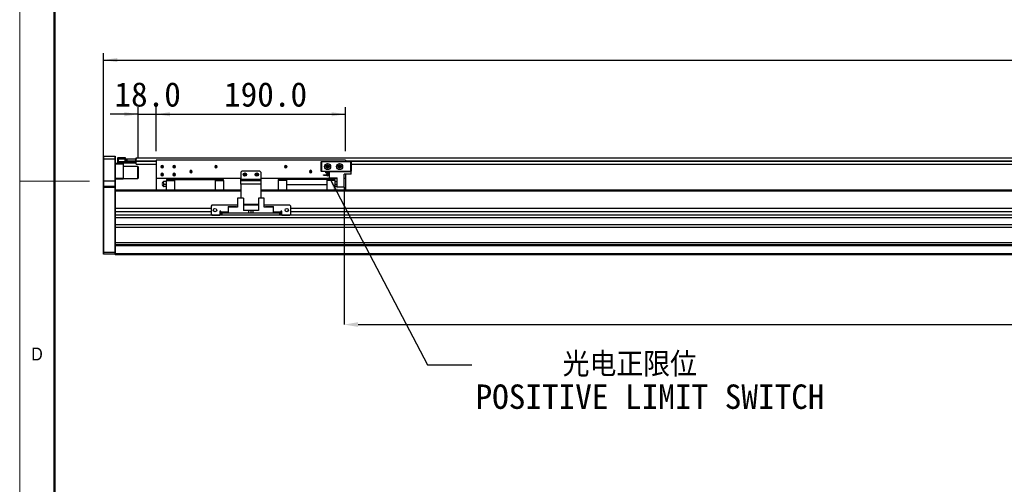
# Model space of a CAD drawing. Header units: millimetres. Extents: x 35 to 2924, y 35 to 2044.
# Tile 2 of 10: x 35 to 1023, y 735 to 1201. Entities that reach past the tile are written whole.
import ezdxf

# ---------------------------------------------------------------- set-up
doc = ezdxf.new("R2010")
doc.units = ezdxf.units.MM
doc.header["$LTSCALE"] = 7
doc.header["$PDSIZE"] = -1
doc.layers.add('DIMNS', color=7, linetype='Continuous')
doc.styles.add('SLDTEXTSTYLE1', font='Gothic.ttf', dxfattribs={"width": 0.913})
doc.styles.add('SLDTEXTSTYLE10', font='txt', dxfattribs={"bigfont": 'bigfont'})
doc.styles.add('SLDTEXTSTYLE9', font='txt')
doc.dimstyles.new('SLDDIMSTYLE0', dxfattribs={"dimtxt": 24.5, "dimasz": 14, "dimexe": 0, "dimexo": 0.0625, "dimgap": 6.125, "dimtad": 2, "dimdec": 1, "dimrnd": 1e-09, "dimzin": 4, "dimdsep": 46, "dimtxsty": 'SLDTEXTSTYLE9', "dimsah": 1, "dimcen": 0.09, "dimadec": 0, "dimazin": 1, "dimtfac": 1, "dimtdec": 1, "dimtofl": 0, "dimtmove": 0, "dimatfit": 3, "dimfxl": 0, "dimfrac": 2, "dimtolj": 1, "dimtzin": 12, "dimarcsym": 0})
doc.dimstyles.new('SLDDIMSTYLE1', dxfattribs={"dimtxt": 24.5, "dimasz": 14, "dimexe": 0, "dimexo": 0.0625, "dimgap": 6.125, "dimtad": 2, "dimdec": 1, "dimrnd": 1e-09, "dimzin": 4, "dimdsep": 46, "dimtxsty": 'SLDTEXTSTYLE9', "dimsah": 1, "dimcen": 0.09, "dimadec": 0, "dimazin": 1, "dimtfac": 1, "dimtdec": 1, "dimtmove": 0, "dimatfit": 0, "dimfxl": 0, "dimfrac": 2, "dimtolj": 1, "dimtzin": 12, "dimarcsym": 0})
doc.dimstyles.new('SLDDIMSTYLE2', dxfattribs={"dimtxt": 0.18, "dimasz": 14, "dimexe": 0, "dimexo": 0.0625, "dimgap": 0, "dimtad": 0, "dimtih": 1, "dimtoh": 1, "dimdec": 0, "dimrnd": 1e-09, "dimzin": 0, "dimdsep": 46, "dimtxsty": 'Standard', "dimsah": 1, "dimcen": 0.09, "dimadec": 0, "dimazin": 0, "dimtfac": 14, "dimtdec": 0, "dimtofl": 0, "dimtmove": 0, "dimatfit": 3, "dimfxl": 0, "dimfrac": 2, "dimtolj": 1, "dimtzin": 0, "dimarcsym": 0})

# ---------------------------------------------------------------- blocks, each defined once
blk = doc.blocks.new('_D')
at = {"layer": 'DIMNS'}
for p, q in [((118.92, 1041.95), (118.92, 1167.94)), ((2394.92, 1041.95), (2394.92, 1167.94)), ((118.92, 1160.94), (2394.92, 1160.94))]:
    blk.add_line(p, q, dxfattribs=at)
for points in [[(118.92, 1160.94), (132.92, 1158.84), (132.92, 1163.04)], [(2394.92, 1160.94), (2380.92, 1163.04), (2380.92, 1158.84)]]:
    blk.add_solid(points, dxfattribs=at)
at = {"layer": 'DIMNS', "insert": (1211.05, 1193.09), "char_height": 24.5, "attachment_point": 1, "style": 'SLDTEXTSTYLE9'}
blk.add_mtext('2276.0', dxfattribs=at)
blk = doc.blocks.new('_D_1')
at = {"layer": 'DIMNS'}
for p, q in [((153.92, 1106.59), (125.92, 1106.59)), ((153.92, 1062.65), (153.92, 1113.59)), ((153.92, 1106.59), (171.92, 1106.59)), ((171.92, 1069.45), (171.92, 1113.59)), ((171.92, 1106.59), (199.92, 1106.59))]:
    blk.add_line(p, q, dxfattribs=at)
for points in [[(153.92, 1106.59), (139.92, 1108.69), (139.92, 1104.49)], [(171.92, 1106.59), (185.92, 1104.49), (185.92, 1108.69)]]:
    blk.add_solid(points, dxfattribs=at)
at = {"layer": 'DIMNS', "insert": (130.06, 1138.74), "char_height": 24.5, "attachment_point": 1, "style": 'SLDTEXTSTYLE9'}
blk.add_mtext('18.0', dxfattribs=at)
blk = doc.blocks.new('_D_2')
at = {"layer": 'DIMNS'}
for p, q in [((171.92, 1069.45), (171.92, 1113.59)), ((171.92, 1106.59), (361.92, 1106.59)), ((361.92, 1069.45), (361.92, 1113.59))]:
    blk.add_line(p, q, dxfattribs=at)
for points in [[(171.92, 1106.59), (185.92, 1104.49), (185.92, 1108.69)], [(361.92, 1106.59), (347.92, 1108.69), (347.92, 1104.49)]]:
    blk.add_solid(points, dxfattribs=at)
at = {"layer": 'DIMNS', "insert": (240, 1138.74), "char_height": 24.5, "attachment_point": 1, "style": 'SLDTEXTSTYLE9'}
blk.add_mtext('190.0', dxfattribs=at)
blk = doc.blocks.new('_D_4')
at = {"layer": 'Defpoints', "color": 0}
for p in [(360.42, 1033.56), (2120.42, 1030.06), (2120.42, 895.56)]:
    blk.add_point(p, dxfattribs=at)
at = {"layer": 'DIMNS', "color": 0, "lineweight": -2}
for p, q in [((360.42, 1033.5), (360.42, 895.56)), ((2120.42, 1030), (2120.42, 895.56)), ((374.42, 895.56), (2106.42, 895.56))]:
    blk.add_line(p, q, dxfattribs=at)
at = {"layer": 'DIMNS', "color": 0}
for points in [[(374.42, 897.9), (374.42, 893.23), (360.42, 895.56)], [(2106.42, 897.9), (2106.42, 893.23), (2120.42, 895.56)]]:
    blk.add_solid(points, dxfattribs=at)
at = {"layer": 'DIMNS', "color": 0, "insert": (1265.29, 889.44), "char_height": 24.5, "attachment_point": 2, "style": 'SLDTEXTSTYLE9'}
blk.add_mtext('\\A1;Stroke T=1760.0', dxfattribs=at)
blk = doc.blocks.new('SW_NOTE_3')
at = {"layer": 'DIMNS', "color": 0, "char_height": 24.5, "attachment_point": 1}
for s, insert, style in [('    光电正限位', (3.79, 12.61), 'SLDTEXTSTYLE10'), ('POSITIVE LIMIT SWITCH', (3.79, -19.79), 'SLDTEXTSTYLE9')]:
    blk.add_mtext(s, dxfattribs=dict(at, insert=insert, style=style))

msp = doc.modelspace()

# ---------------------------------------------------------------- linework, layer by layer
at = {"color": 7, "linetype": 'Continuous', "lineweight": 18}
for p, q in [((35, 2044), (35, 35)), ((70, 2009), (70, 70)), ((35, 1039.5), (105, 1039.5))]:
    msp.add_line(p, q, dxfattribs=at)
at = {"color": 7, "linetype": 'Continuous', "lineweight": 50}
msp.add_line((70, 2009), (70, 70), dxfattribs=at)
at = {"color": 7, "linetype": 'Continuous', "lineweight": 25}
for p, q in [((119.22, 1064.56), (118.92, 1064.26)), ((118.92, 1061.56), (118.92, 1064.26)), ((119.22, 1061.56), (118.92, 1061.56)), ((118.92, 1039.56), (118.92, 1061.56)), ((119.22, 1064.56), (119.22, 1061.56)), ((119.22, 1064.56), (130.62, 1064.56)), ((119.22, 1061.56), (119.22, 1039.56)), ((130.62, 1061.56), (119.22, 1061.56)), ((130.62, 1061.56), (130.62, 1064.56)), ((130.62, 1064.56), (130.92, 1064.26)), ((130.62, 1039.56), (130.62, 1061.56)), ((130.62, 1061.56), (130.92, 1061.56)), ((130.92, 1064.26), (130.92, 1061.56)), ((130.92, 1061.56), (130.92, 1039.56)), ((130.92, 1057.56), (133.72, 1057.56)), ((133.42, 1062.76), (133.72, 1063.06)), ((133.42, 1061.56), (133.42, 1062.76)), ((133.42, 1059.06), (133.42, 1061.56)), ((133.42, 1061.56), (133.72, 1061.56)), ((133.42, 1057.86), (133.42, 1059.06)), ((133.72, 1059.06), (133.42, 1059.06)), ((133.72, 1057.56), (133.42, 1057.86)), ((133.72, 1063.06), (133.72, 1061.56)), ((133.72, 1063.06), (140.92, 1063.06)), ((133.72, 1061.56), (133.72, 1059.06)), ((140.92, 1061.56), (133.72, 1061.56)), ((133.72, 1059.06), (133.72, 1057.56)), ((133.72, 1059.06), (151.12, 1059.06)), ((151.12, 1057.56), (133.72, 1057.56)), ((138.92, 1057.56), (138.92, 1056.56)), ((140.92, 1063.06), (140.92, 1061.56)), ((140.92, 1059.26), (140.92, 1061.56)), ((140.92, 1059.56), (151.12, 1059.56)), ((151.12, 1059.26), (140.92, 1059.26)), ((141.42, 1059.56), (141.42, 1059.76)), ((141.42, 1059.76), (141.92, 1059.76)), ((141.92, 1059.76), (141.92, 1061.76)), ((141.92, 1061.76), (142.42, 1061.76)), ((142.42, 1059.76), (141.92, 1059.76)), ((142.42, 1061.76), (142.42, 1059.76)), ((142.42, 1061.76), (151.42, 1061.76)), ((142.42, 1059.76), (151.42, 1059.76)), ((151.12, 1059.56), (151.42, 1059.26)), ((151.12, 1059.56), (151.12, 1059.26)), ((151.12, 1059.56), (151.92, 1059.56)), ((151.12, 1059.06), (151.12, 1059.26)), ((151.12, 1059.26), (151.42, 1059.26)), ((151.12, 1057.56), (151.12, 1059.06)), ((151.12, 1059.06), (151.42, 1059.06)), ((151.12, 1057.56), (151.42, 1057.86)), ((151.42, 1059.76), (151.42, 1061.76)), ((151.42, 1061.76), (151.92, 1061.76)), ((151.92, 1059.76), (151.42, 1059.76)), ((151.42, 1059.26), (151.42, 1059.06)), ((151.42, 1059.06), (151.42, 1057.86)), ((151.92, 1062.91), (2362.92, 1062.91)), ((151.92, 1061.76), (151.92, 1062.91)), ((151.92, 1061.76), (151.92, 1061.57)), ((151.92, 1059.91), (151.92, 1061.57)), ((151.92, 1059.41), (151.92, 1059.91)), ((151.92, 1056.41), (151.92, 1059.41)), ((361.92, 1060.56), (171.92, 1060.56)), ((171.92, 1060.56), (171.92, 1042.06)), ((337.42, 1058.76), (337.72, 1059.06)), ((337.42, 1049.36), (337.42, 1058.76)), ((337.72, 1058.64), (337.42, 1058.76)), ((337.72, 1059.06), (337.84, 1058.76)), ((337.72, 1059.06), (367.12, 1059.06)), ((337.84, 1058.76), (337.72, 1058.64)), ((337.72, 1058.64), (337.72, 1049.49)), ((367, 1058.76), (337.84, 1058.76)), ((361.92, 1060.56), (361.92, 1059.06)), ((367.12, 1059.06), (367, 1058.76)), ((367.12, 1058.64), (367, 1058.76)), ((367.12, 1059.06), (367.42, 1058.76)), ((367.42, 1058.76), (367.12, 1058.64)), ((367.12, 1049.49), (367.12, 1058.64)), ((367.42, 1058.76), (367.42, 1049.36)), ((138.92, 1056.56), (130.92, 1056.56)), ((138.92, 1056.56), (138.92, 1042.56)), ((153.62, 1054.06), (138.92, 1054.06)), ((151.92, 1056.41), (171.92, 1056.41)), ((153.92, 1053.76), (153.62, 1054.06)), ((153.62, 1042.46), (153.62, 1054.06)), ((153.92, 1053.76), (153.92, 1042.74)), ((177.92, 1054.06), (176.67, 1054.06)), ((177.92, 1054.06), (179.17, 1054.06)), ((189.92, 1054.06), (188.67, 1054.06)), ((189.92, 1054.06), (191.17, 1054.06)), ((206.92, 1049.06), (205.67, 1049.06)), ((206.92, 1049.06), (208.17, 1049.06)), ((231.92, 1054.06), (230.67, 1054.06)), ((231.92, 1054.06), (233.17, 1054.06)), ((257.92, 1049.56), (256.92, 1048.56)), ((256.92, 1048.56), (256.92, 1041.56)), ((275.92, 1049.56), (257.92, 1049.56)), ((276.92, 1048.56), (275.92, 1049.56)), ((276.92, 1048.56), (276.92, 1041.56)), ((301.92, 1054.06), (300.67, 1054.06)), ((301.92, 1054.06), (303.17, 1054.06)), ((326.92, 1049.06), (325.67, 1049.06)), ((326.92, 1049.06), (328.17, 1049.06)), ((337.72, 1049.49), (337.42, 1049.36)), ((337.72, 1049.06), (337.42, 1049.36)), ((337.72, 1049.49), (337.84, 1049.36)), ((337.84, 1049.36), (337.72, 1049.06)), ((345.92, 1049.06), (337.72, 1049.06)), ((337.84, 1049.36), (367, 1049.36)), ((342.12, 1048.46), (345.92, 1048.46)), ((342.12, 1047.76), (342.12, 1048.46)), ((342.12, 1047.76), (345.92, 1047.76)), ((343.92, 1054.06), (342.67, 1054.06)), ((343.92, 1054.06), (345.17, 1054.06)), ((345.92, 1042.86), (345.92, 1049.06)), ((345.92, 1049.06), (367.42, 1049.06)), ((355.92, 1054.06), (354.67, 1054.06)), ((355.92, 1054.06), (357.17, 1054.06)), ((367, 1049.36), (367.12, 1049.49)), ((367, 1049.36), (367.12, 1049.06)), ((367.42, 1049.36), (367.12, 1049.49)), ((367.42, 1049.36), (367.12, 1049.06)), ((367.42, 1056.41), (2148.42, 1056.41)), ((367.42, 1046.46), (367.42, 1049.06)), ((119.22, 1039.56), (118.92, 1039.56)), ((118.92, 1034.26), (118.92, 1039.56)), ((119.22, 1039.56), (119.22, 1034.56)), ((130.62, 1039.56), (119.22, 1039.56)), ((130.62, 1034.56), (130.62, 1039.56)), ((130.92, 1039.56), (130.62, 1039.56)), ((130.92, 1042.56), (138.92, 1042.56)), ((138.92, 1041.56), (130.92, 1041.56)), ((130.92, 1039.56), (130.92, 1034.26)), ((138.92, 1042.56), (138.92, 1041.56)), ((138.92, 1042.06), (153.62, 1042.06)), ((153.62, 1042.06), (153.62, 1042.46)), ((153.62, 1042.06), (153.92, 1042.36)), ((153.92, 1042.74), (153.92, 1042.36)), ((256.92, 1042.06), (171.92, 1042.06)), ((171.92, 1042.06), (171.92, 1030.56)), ((177.92, 1046.06), (176.67, 1046.06)), ((177.92, 1046.06), (179.17, 1046.06)), ((182.42, 1039.06), (180.1, 1039.06)), ((190.67, 1040.96), (182.42, 1040.96)), ((182.42, 1040.96), (182.42, 1040.01)), ((182.42, 1040.01), (190.67, 1040.01)), ((182.42, 1030.56), (182.42, 1040.01)), ((189.92, 1046.06), (188.67, 1046.06)), ((189.92, 1046.06), (191.17, 1046.06)), ((190.67, 1041.06), (190.67, 1042.06)), ((190.67, 1041.06), (231.17, 1041.06)), ((190.67, 1030.56), (190.67, 1041.06)), ((231.17, 1041.06), (231.17, 1042.06)), ((231.17, 1041.06), (231.17, 1030.56)), ((239.42, 1040.96), (231.17, 1040.96)), ((231.17, 1040.01), (239.42, 1040.01)), ((239.42, 1040.01), (239.42, 1040.96)), ((239.42, 1040.01), (239.42, 1030.56)), ((256.92, 1041.56), (276.92, 1041.56)), ((256.92, 1040.06), (256.92, 1041.56)), ((256.92, 1040.06), (276.92, 1040.06)), ((256.92, 1036.56), (256.92, 1040.06)), ((260.92, 1046.06), (259.67, 1046.06)), ((260.92, 1046.06), (262.17, 1046.06)), ((272.92, 1046.06), (271.67, 1046.06)), ((272.92, 1046.06), (274.17, 1046.06)), ((353.47, 1042.06), (276.92, 1042.06)), ((276.92, 1041.56), (276.92, 1040.06)), ((276.92, 1040.06), (276.92, 1036.56)), ((302.67, 1040.96), (294.42, 1040.96)), ((294.42, 1040.96), (294.42, 1040.01)), ((302.67, 1040.01), (294.42, 1040.01)), ((294.42, 1040.01), (294.42, 1030.56)), ((302.67, 1042.06), (302.67, 1041.06)), ((343.17, 1041.06), (302.67, 1041.06)), ((302.67, 1041.06), (302.67, 1036.06)), ((339.72, 1045.81), (345.92, 1045.81)), ((339.72, 1045.51), (339.72, 1045.81)), ((339.72, 1045.51), (345.92, 1045.51)), ((342.67, 1046.06), (342.69, 1045.81)), ((343.92, 1046.06), (342.67, 1046.06)), ((343.17, 1041.06), (343.17, 1042.06)), ((343.17, 1041.06), (343.17, 1036.06)), ((351.42, 1040.96), (343.17, 1040.96)), ((351.42, 1040.01), (343.17, 1040.01)), ((343.92, 1046.06), (345.17, 1046.06)), ((345.14, 1045.81), (345.17, 1046.06)), ((345.92, 1042.86), (353.47, 1042.86)), ((351.42, 1040.01), (351.42, 1040.96)), ((351.42, 1030.56), (351.42, 1040.01)), ((351.42, 1039.06), (353.47, 1039.06)), ((353.47, 1033.56), (353.47, 1042.86)), ((360.42, 1033.56), (360.42, 1046.46)), ((367.42, 1046.46), (360.42, 1046.46)), ((361.92, 1042.06), (360.42, 1042.06)), ((361.92, 1046.46), (361.92, 1042.06)), ((361.92, 1042.06), (361.92, 1030.56)), ((119.22, 1034.56), (118.92, 1034.26)), ((118.92, 1033.06), (118.92, 1034.26)), ((118.92, 968.19), (118.92, 1033.06)), ((119.22, 1033.06), (118.92, 1033.06)), ((119.22, 1034.56), (119.22, 1033.06)), ((119.22, 1034.56), (130.62, 1034.56)), ((119.22, 1033.06), (119.22, 968.06)), ((130.62, 1033.06), (119.22, 1033.06)), ((130.62, 1033.06), (130.62, 1034.56)), ((130.92, 1034.26), (130.62, 1034.56)), ((130.62, 968.06), (130.62, 1033.06)), ((130.92, 1033.06), (130.62, 1033.06)), ((130.92, 1034.26), (130.92, 1033.06)), ((130.92, 1033.06), (130.92, 1030.28)), ((256.92, 1030.56), (130.92, 1030.56)), ((130.92, 1030.28), (130.92, 1029.56)), ((130.92, 1029.56), (130.92, 1012.11)), ((180.1, 1036.56), (182.42, 1036.56)), ((182.42, 1034.06), (180.1, 1034.06)), ((256.92, 1036.56), (256.92, 1022.31)), ((276.92, 1036.56), (256.92, 1036.56)), ((276.92, 1036.56), (276.92, 1022.31)), ((2120.42, 1030.56), (276.92, 1030.56)), ((302.67, 1036.06), (343.17, 1036.06)), ((302.67, 1036.06), (302.67, 1035.76)), ((343.17, 1035.76), (302.67, 1035.76)), ((302.67, 1035.76), (302.67, 1030.56)), ((343.17, 1035.76), (343.17, 1036.06)), ((343.17, 1035.76), (343.17, 1030.56)), ((351.42, 1036.56), (353.47, 1036.56)), ((353.47, 1034.06), (351.42, 1034.06)), ((360.42, 1033.56), (353.47, 1033.56)), ((253.42, 1022.31), (253.42, 1013.41)), ((259.42, 1022.31), (253.42, 1022.31)), ((259.42, 1022.31), (259.42, 1009.91)), ((274.42, 1022.31), (274.42, 1009.91)), ((280.42, 1022.31), (274.42, 1022.31)), ((280.42, 1013.41), (280.42, 1022.31)), ((130.92, 1012.11), (130.92, 1008.71)), ((226.92, 1012.11), (130.92, 1012.11)), ((226.92, 1008.71), (130.92, 1008.71)), ((130.92, 1008.71), (130.92, 1005.19)), ((227.92, 1015.41), (226.92, 1014.41)), ((226.92, 1014.41), (226.92, 1006.41)), ((253.42, 1015.41), (227.92, 1015.41)), ((236.92, 1009.41), (235.92, 1009.41)), ((235.92, 1009.41), (235.92, 1005.41)), ((236.92, 1008.71), (235.92, 1008.71)), ((236.92, 1008.41), (236.92, 1009.41)), ((236.92, 1008.41), (236.92, 1007.41)), ((244.22, 1013.91), (252.02, 1013.91)), ((244.22, 1013.91), (244.22, 1013.41)), ((244.22, 1013.41), (244.22, 1007.41)), ((253.42, 1013.41), (244.22, 1013.41)), ((252.52, 1013.41), (252.02, 1013.91)), ((274.42, 1016.06), (259.42, 1016.06)), ((274.42, 1015.41), (259.42, 1015.41)), ((264.92, 1009.91), (259.42, 1009.91)), ((264.92, 1007.41), (264.92, 1009.91)), ((266.92, 1009.91), (264.92, 1009.91)), ((266.92, 1009.91), (266.92, 1007.41)), ((268.92, 1009.91), (266.92, 1009.91)), ((268.92, 1009.91), (268.92, 1007.41)), ((274.42, 1009.91), (268.92, 1009.91)), ((305.92, 1015.41), (280.42, 1015.41)), ((289.62, 1013.41), (280.42, 1013.41)), ((281.82, 1013.91), (281.32, 1013.41)), ((281.82, 1013.91), (289.62, 1013.91)), ((289.62, 1013.41), (289.62, 1013.91)), ((289.62, 1007.41), (289.62, 1013.41)), ((297.92, 1009.41), (296.92, 1009.41)), ((296.92, 1009.41), (296.92, 1008.41)), ((297.92, 1008.71), (296.92, 1008.71)), ((296.92, 1007.41), (296.92, 1008.41)), ((297.92, 1005.41), (297.92, 1009.41)), ((306.92, 1014.41), (305.92, 1015.41)), ((306.92, 1006.41), (306.92, 1014.41)), ((2206.92, 1012.11), (306.92, 1012.11)), ((2206.92, 1008.71), (306.92, 1008.71)), ((2382.92, 1005.19), (130.92, 1005.19)), ((130.92, 1005.19), (130.92, 1003.88)), ((130.92, 1003.88), (130.92, 968.19)), ((2382.92, 1002.59), (130.92, 1002.59)), ((226.92, 1006.41), (227.92, 1005.41)), ((227.92, 1005.41), (235.92, 1005.41)), ((236.92, 1005.41), (236.92, 1007.41)), ((236.92, 1007.41), (237.92, 1007.41)), ((237.92, 1005.41), (236.92, 1005.41)), ((237.92, 1007.41), (237.92, 1005.41)), ((295.92, 1007.41), (237.92, 1007.41)), ((295.92, 1005.41), (237.92, 1005.41)), ((295.92, 1005.41), (295.92, 1007.41)), ((295.92, 1007.41), (296.92, 1007.41)), ((296.92, 1005.41), (295.92, 1005.41)), ((296.92, 1007.41), (296.92, 1005.41)), ((297.92, 1005.41), (305.92, 1005.41)), ((305.92, 1005.41), (306.92, 1006.41)), ((2382.92, 995.66), (130.92, 995.66)), ((2382.92, 993.06), (130.92, 993.06)), ((118.92, 966.36), (118.92, 968.19)), ((118.92, 968.19), (119.22, 968.06)), ((119.22, 968.06), (119.22, 966.06)), ((119.22, 968.06), (130.62, 968.06)), ((130.92, 968.19), (130.62, 968.06)), ((130.62, 966.06), (130.62, 968.06)), ((2382.92, 977.56), (130.92, 977.56)), ((2382.92, 975.56), (130.92, 975.56)), ((2382.92, 974.56), (130.92, 974.56)), ((130.92, 968.19), (130.92, 967.99)), ((118.92, 966.36), (119.22, 966.06)), ((130.62, 966.06), (119.22, 966.06)), ((130.92, 966.36), (130.62, 966.06)), ((130.92, 967.99), (130.92, 966.56)), ((2382.92, 966.56), (130.92, 966.56)), ((130.92, 966.56), (130.92, 965.56)), ((2382.92, 965.56), (130.92, 965.56))]:
    msp.add_line(p, q, dxfattribs=at)
at = {"color": 8, "linetype": 'Continuous', "lineweight": 25}
for p, q in [((151.92, 1059.91), (171.92, 1059.91)), ((151.92, 1059.41), (171.92, 1059.41)), ((361.92, 1059.91), (2151.92, 1059.91)), ((361.92, 1059.41), (2151.92, 1059.41)), ((256.92, 1029.56), (130.92, 1029.56)), ((2120.92, 1029.56), (276.92, 1029.56)), ((244.22, 1008.41), (236.92, 1008.41)), ((296.92, 1008.41), (289.62, 1008.41))]:
    msp.add_line(p, q, dxfattribs=at)
at = {"color": 7, "linetype": 'Continuous', "lineweight": 25}
for centre, radius in [((343.92, 1054.06), 3), ((355.92, 1054.06), 3), ((260.92, 1046.06), 1.7), ((272.92, 1046.06), 1.7), ((343.92, 1054.06), 1.7), ((355.92, 1054.06), 1.7), ((230.92, 1010.41), 1.7), ((302.92, 1010.41), 1.7)]:
    msp.add_circle(centre, radius, dxfattribs=at)
for centre, radius, start, end in [((177.92, 1054.06), 1.25, 0, 180), ((177.92, 1054.06), 1.25, 180, 0), ((177.92, 1046.06), 1.25, 0, 180), ((189.92, 1054.06), 1.25, 0, 180), ((189.92, 1054.06), 1.25, 180, 0), ((189.92, 1046.06), 1.25, 0, 180), ((206.92, 1049.06), 1.25, 0, 180), ((206.92, 1049.06), 1.25, 180, 0), ((231.92, 1054.06), 1.25, 0, 180), ((231.92, 1054.06), 1.25, 180, 0), ((260.92, 1046.06), 1.25, 0, 180), ((272.92, 1046.06), 1.25, 0, 180), ((301.92, 1054.06), 1.25, 0, 180), ((301.92, 1054.06), 1.25, 180, 0), ((326.92, 1049.06), 1.25, 0, 180), ((326.92, 1049.06), 1.25, 180, 0), ((343.92, 1054.06), 1.25, 0, 180), ((343.92, 1054.06), 1.25, 180, 0), ((343.92, 1046.06), 1.25, 0, 180), ((355.92, 1054.06), 1.25, 0, 180), ((355.92, 1054.06), 1.25, 180, 0), ((177.92, 1046.06), 1.25, 180, 0), ((180.92, 1036.56), 3, 123.52372, 170.18362), ((189.92, 1046.06), 1.25, 180, 0), ((260.92, 1046.06), 1.25, 180, 0), ((272.92, 1046.06), 1.25, 180, 0), ((343.92, 1046.06), 1.25, 206.10388, 333.89612), ((178.02, 1036.56), 0.25, 111.37089, 270), ((180.92, 1036.56), 3, 189.86644, 236.41825)]:
    msp.add_arc(centre, radius, start, end, dxfattribs=at)
for points, knots in [([(180.1, 1039.06), (179.98, 1039.06), (179.74, 1039.06), (179.47, 1039.06), (179.3, 1039.06), (179.27, 1039.06), (179.26, 1039.06)], [0, 0, 0, 0, 0.250206, 0.500906, 0.751722, 1, 1, 1, 1]), ([(180.1, 1036.56), (179.98, 1036.63), (179.74, 1036.77), (179.47, 1037.08), (179.3, 1037.43), (179.24, 1037.81), (179.3, 1038.19), (179.47, 1038.54), (179.74, 1038.85), (179.98, 1038.99), (180.1, 1039.06)], [0, 0, 0, 0, 0.1248052, 0.2498567, 0.3749661, 0.4999412, 0.6246674, 0.7496043, 0.874698, 1, 1, 1, 1]), ([(177.93, 1036.8), (177.93, 1036.79), (177.93, 1036.78), (177.93, 1036.73), (177.93, 1036.65), (177.93, 1036.56), (177.93, 1036.47), (177.93, 1036.39), (177.93, 1036.34), (177.93, 1036.33), (177.93, 1036.33)], [0, 0, 0, 0, 0.125362, 0.250008, 0.374883, 0.499741, 0.624391, 0.749723, 0.874831, 1, 1, 1, 1]), ([(179.26, 1034.06), (179.26, 1034.06), (179.24, 1034.06), (179.31, 1034.06), (179.47, 1034.06), (179.74, 1034.06), (179.98, 1034.06), (180.1, 1034.06)], [0, 0, 0, 0, 0.001317, 0.2504109, 0.4999275, 0.7497559, 1, 1, 1, 1]), ([(180.1, 1034.06), (179.98, 1034.13), (179.74, 1034.27), (179.47, 1034.58), (179.3, 1034.93), (179.24, 1035.31), (179.3, 1035.69), (179.47, 1036.04), (179.74, 1036.35), (179.98, 1036.49), (180.1, 1036.56)], [0, 0, 0, 0, 0.124805, 0.249856, 0.374966, 0.499942, 0.624667, 0.749605, 0.874697, 1, 1, 1, 1])]:
    msp.add_open_spline(points, degree=3, knots=knots, dxfattribs=at)

# ---------------------------------------------------------------- block references
at = {"layer": 'DIMNS'}
msp.add_blockref('SW_NOTE_3', (488.52, 855.26), dxfattribs=at)

# ---------------------------------------------------------------- texts
at = {"color": 7, "linetype": 'Continuous', "lineweight": 0, "insert": (46.67, 872.52), "char_height": 12.96, "attachment_point": 1, "style": 'SLDTEXTSTYLE1'}
msp.add_mtext('D', dxfattribs=at)

# ---------------------------------------------------------------- dimensions: what is measured, and where the dimension line sits
at = {"layer": 'DIMNS'}
for base, p1, p2, dimstyle, picture, middle in [((2394.92, 1160.94), (118.92, 1033.06), (2394.92, 1033.06), 'SLDDIMSTYLE0', '_D', (1258.93, 1160.94)), ((171.92, 1106.59), (153.92, 1053.76), (171.92, 1060.56), 'SLDDIMSTYLE1', '_D_1', (160.24, 1106.59)), ((361.92, 1106.59), (171.92, 1060.56), (361.92, 1060.56), 'SLDDIMSTYLE0', '_D_2', (279.03, 1106.59))]:
    dim = msp.add_linear_dim(base=base, p1=p1, p2=p2, dimstyle=dimstyle, dxfattribs=at)
    dim.commit()
    dim.dimension.update_dxf_attribs({"geometry": picture, "text_midpoint": middle, "dimtype": 160})
dim = msp.add_linear_dim(base=(2120.42, 895.56), p1=(360.42, 1033.56), p2=(2120.42, 1030.06), text='Stroke T=<>', dimstyle='SLDDIMSTYLE0', dxfattribs=at)
dim.commit()
dim.dimension.update_dxf_attribs({"geometry": '_D_4', "text_midpoint": (1265.29, 895.56), "dimtype": 160})

# ---------------------------------------------------------------- leaders
msp.add_leader([(345.92, 1042.86), (444.07, 855.26), (488.52, 855.26)], dimstyle='SLDDIMSTYLE2', dxfattribs=at)

doc.saveas('drawing.dxf')
